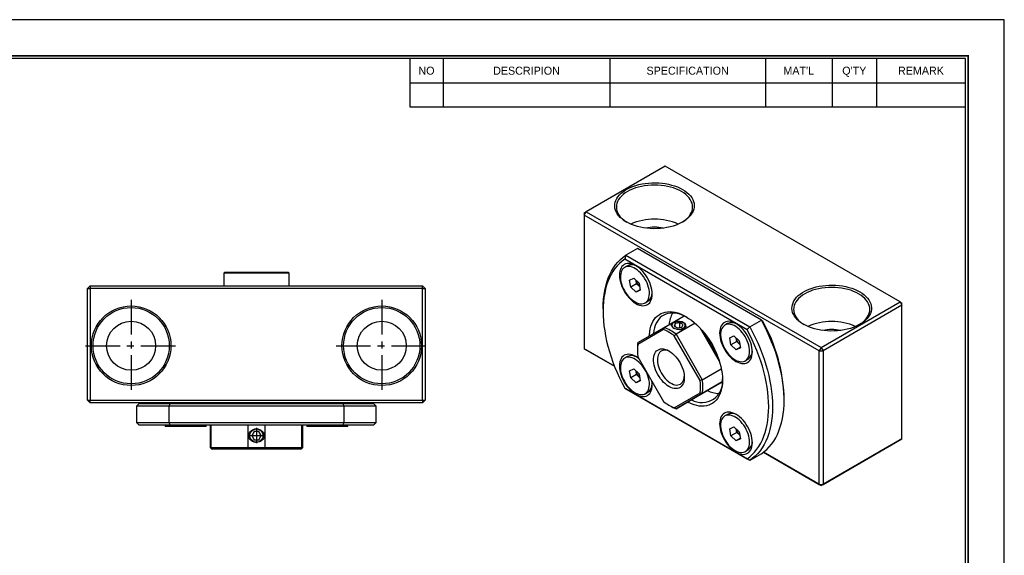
# Model space of a CAD drawing. Header units: millimetres. Extents: x 0 to 303, y 0 to 214.
# Tile 3 of 3: x 122 to 303, y 116 to 214. Entities that reach past the tile are written whole.
import ezdxf
from ezdxf.enums import TextEntityAlignment as Align

# ---------------------------------------------------------------- set-up
doc = ezdxf.new("R2010")
doc.units = ezdxf.units.MM
doc.linetypes.add('CENTER', pattern=[50.8, 31.75, -6.35, 6.35, -6.35])
for name, color, linetype in [('center', 1, 'CENTER'), ('L1', 7, 'CONTINUOUS'), ('OUTLINE', 7, 'CONTINUOUS')]:
    doc.layers.add(name, color=color, linetype=linetype)

# ---------------------------------------------------------------- blocks, each defined once
blk = doc.blocks.new('표제란')
at = {"layer": 'L1', "color": 0}
for p, q in [((297, 210), (0, 210)), ((297, 0), (297, 210))]:
    blk.add_line(p, q, dxfattribs=at)
at = {"layer": 'L1'}
for p, q in [((190, 203), (190, 194.34)), ((196, 203), (196, 194.34)), ((226, 203), (226, 194.34)), ((254, 203), (254, 194.34)), ((266, 203), (266, 194.34)), ((274, 203), (274, 194.34)), ((190, 198.67), (290, 198.67)), ((190, 194.34), (290, 194.34))]:
    blk.add_line(p, q, dxfattribs=at)
at = {"layer": 'L1', "const_width": 0.25}
blk.add_lwpolyline([(290.5, 6.5), (290.5, 203.5), (10, 203.5), (10, 6.5)], close=True, dxfattribs=at)
at = {"layer": 'L1'}
blk.add_lwpolyline([(290, 7), (290, 203), (10.5, 203), (10.5, 7)], close=True, dxfattribs=at)
for s, p in [('NO', (193, 200.83)), ('DESCRIPION', (211, 200.83)), ('SPECIFICATION', (240, 200.83)), ("MAT'L", (260, 200.83)), ("Q'TY", (270, 200.83)), ('REMARK', (282, 200.83))]:
    blk.add_text(s, height=1.444, dxfattribs=at).set_placement(p, align=Align.MIDDLE_CENTER)
for tag, p in [('필렛', (179.25, 10.9)), ('모따기', (179.25, 8.3))]:
    blk.add_attdef(tag, text='', height=1.15, dxfattribs=at).set_placement(p, align=Align.MIDDLE_LEFT)
at = {"layer": 'OUTLINE', "ltscale": 0.5}
for tag, p, height in [('TITLE', (237.17, 24.41), 2.5), ('도번', (251.18, 15.64), 2.5), ('SCALE', (253.78, 9.55), 1.2), ('DATE', (277.02, 9.51), 1.2)]:
    blk.add_attdef(tag, p, '', height=height, dxfattribs=at)

msp = doc.modelspace()

# ---------------------------------------------------------------- linework, layer by layer
at = {"layer": 'center', "ltscale": 0.2}
for p, q in [((142.6243, 162.7549), (142.6243, 145.9649)), ((188.6243, 162.7549), (188.6243, 145.9649)), ((134.2293, 154.3599), (151.0193, 154.3599)), ((180.2293, 154.3599), (197.0193, 154.3599)), ((165.6243, 139.2624), (165.6243, 136.4575)), ((164.2219, 137.8599), (167.0267, 137.8599))]:
    msp.add_line(p, q, dxfattribs=at)
at = {"layer": 'OUTLINE'}
for p, q in [((240.6319, 187.2865), (226.1362, 178.9183)), ((283.7654, 162.3861), (240.6319, 187.2865)), ((225.7826, 178.306), (226.1362, 178.9183)), ((225.7826, 178.7142), (226.1362, 178.9183)), ((225.7826, 178.7142), (225.7826, 178.306)), ((268.9161, 153.4055), (225.7826, 178.306)), ((225.7826, 178.306), (225.7826, 153.8097)), ((226.1362, 178.9183), (269.2697, 154.0179)), ((235.5453, 172.1802), (233.424, 170.9556)), ((258.3049, 159.0414), (235.5453, 172.1802)), ((255.6752, 157.2938), (233.2253, 170.2539)), ((233.424, 170.9556), (256.1836, 157.8168)), ((233.7185, 169.028), (233.2129, 168.7361)), ((159.8243, 167.8599), (159.6243, 167.6599)), ((159.6243, 167.6599), (159.6243, 165.3599)), ((171.6243, 167.6599), (159.6243, 167.6599)), ((159.8243, 167.8599), (171.4242, 167.8599)), ((171.6243, 167.6599), (171.4243, 167.8599)), ((171.6243, 165.3599), (171.6243, 167.6599)), ((234.1208, 166.3886), (234.871, 166.7547)), ((234.3451, 165.1094), (234.1208, 166.3886)), ((234.871, 166.7547), (235.8454, 165.8416)), ((235.4057, 165.7217), (235.2942, 166.3581)), ((135.1243, 165.3599), (134.6243, 164.8599)), ((134.6243, 164.8599), (135.1243, 164.8599)), ((134.6243, 144.3599), (134.6243, 164.8599)), ((135.1243, 165.3599), (135.1243, 164.8599)), ((135.1243, 165.3599), (196.1243, 165.3599)), ((196.1243, 164.8599), (135.1243, 164.8599)), ((135.1243, 164.8599), (135.1243, 144.3599)), ((196.1243, 164.8599), (196.1243, 165.3599)), ((196.6243, 164.8599), (196.1243, 165.3599)), ((196.1243, 164.8599), (196.6243, 164.8599)), ((196.1243, 144.3599), (196.1243, 164.8599)), ((196.6243, 164.8599), (196.6243, 144.3599)), ((235.4057, 165.7217), (234.3451, 165.1094)), ((235.3195, 164.1962), (234.3451, 165.1094)), ((236.059, 164.6231), (235.3195, 164.1962)), ((236.0696, 164.5623), (235.3195, 164.1962)), ((235.8929, 165.2651), (235.4057, 165.7217)), ((235.8454, 165.8416), (236.0696, 164.5623)), ((235.8929, 165.2651), (235.9563, 165.2086)), ((235.957, 165.2051), (235.8929, 165.2651)), ((229.2475, 161.1186), (229.2475, 160.7104)), ((236.9776, 162.2148), (237.4832, 162.5067)), ((269.2697, 154.0179), (283.7654, 162.3861)), ((284.1189, 161.7737), (269.6232, 153.4055)), ((283.7654, 162.3861), (284.1189, 161.7737)), ((283.7654, 162.3861), (284.1189, 162.1819)), ((284.1189, 161.7737), (284.1189, 162.1819)), ((284.1189, 137.2775), (284.1189, 161.7737)), ((240.462, 157.7148), (244.1323, 159.8336)), ((240.3528, 157.3053), (235.6252, 154.5752)), ((235.6402, 154.9303), (240.462, 157.7148)), ((242.4944, 158.4525), (242.2702, 157.9696)), ((242.2702, 157.9696), (242.8826, 157.6161)), ((243.3309, 158.5819), (242.4944, 158.4525)), ((242.4944, 157.8402), (242.4944, 158.4525)), ((246.1321, 158.4732), (242.6402, 156.4573)), ((242.8826, 157.6161), (243.7191, 157.7455)), ((243.9433, 158.2284), (243.3309, 158.5819)), ((243.3309, 157.6854), (243.3309, 158.5819)), ((243.7191, 157.7455), (243.9433, 158.2284)), ((250.6111, 151.4692), (247.1277, 157.5026)), ((247.3565, 157.2498), (250.5065, 151.7938)), ((252.1032, 158.4147), (251.5977, 158.1228)), ((256.1836, 157.8168), (258.3049, 159.0414)), ((247.0528, 147.9782), (242.3252, 156.1666)), ((242.6402, 156.4573), (247.462, 148.1057)), ((252.5056, 155.7753), (253.2558, 156.1414)), ((252.7298, 154.4961), (252.5056, 155.7753)), ((253.2558, 156.1414), (254.2302, 155.2282)), ((253.7905, 155.1084), (253.6789, 155.7448)), ((225.7826, 153.8097), (231.3463, 150.5979)), ((226.1362, 153.6056), (225.7826, 153.8097)), ((235.5407, 153.7301), (235.5407, 153.4852)), ((253.7905, 155.1084), (252.7298, 154.4961)), ((253.7042, 153.5829), (252.7298, 154.4961)), ((254.4437, 154.0098), (253.7042, 153.5829)), ((254.4544, 153.949), (253.7042, 153.5829)), ((254.2777, 154.6518), (253.7905, 155.1084)), ((254.2302, 155.2282), (254.4544, 153.949)), ((254.2777, 154.6518), (254.3411, 154.5953)), ((254.3417, 154.5918), (254.2777, 154.6518)), ((269.2697, 154.0179), (268.9161, 153.4055)), ((269.2697, 154.0179), (269.6232, 153.4055)), ((231.3464, 150.5978), (226.1362, 153.6056)), ((233.7185, 152.3706), (233.2129, 152.0787)), ((235.6252, 152.2975), (240.3528, 144.1091)), ((255.3623, 151.6015), (255.8679, 151.8934)), ((268.9161, 153.4055), (269.6232, 153.4055)), ((268.9161, 128.9093), (268.9161, 153.4055)), ((269.6232, 153.4055), (269.6232, 128.9093)), ((234.1208, 149.7312), (234.871, 150.0973)), ((234.871, 150.0973), (235.8454, 149.1841)), ((247.462, 148.1057), (250.9539, 150.1215)), ((234.3451, 148.4519), (234.1208, 149.7312)), ((235.4057, 149.0642), (234.3451, 148.4519)), ((235.3195, 147.5388), (234.3451, 148.4519)), ((235.4057, 149.0642), (235.2942, 149.7007)), ((235.8929, 148.6077), (235.4057, 149.0642)), ((235.8454, 149.1841), (236.0696, 147.9049)), ((235.8929, 148.6077), (235.9563, 148.5512)), ((235.957, 148.5477), (235.8929, 148.6077)), ((233.2253, 146.5742), (255.6752, 133.6141)), ((256.1836, 133.3205), (233.424, 146.4594)), ((236.059, 147.9657), (235.3195, 147.5388)), ((236.0696, 147.9049), (235.3195, 147.5388)), ((246.4586, 145.0102), (251.1322, 147.7091)), ((251.1322, 147.7092), (247.462, 145.5904)), ((236.9776, 145.5574), (237.4832, 145.8492)), ((242.3252, 142.9705), (247.0528, 145.7005)), ((247.462, 145.5904), (242.6402, 142.8059)), ((242.6402, 142.8059), (246.4586, 145.0102)), ((262.4815, 144.3822), (262.4815, 144.7904)), ((134.6243, 144.3599), (135.1243, 144.3599)), ((134.6243, 144.3599), (135.1243, 143.8599)), ((135.1243, 144.3599), (196.1243, 144.3599)), ((135.1243, 143.8599), (135.1243, 144.3599)), ((196.1243, 143.8599), (135.1243, 143.8599)), ((144.1243, 143.7599), (143.6243, 143.2599)), ((143.6243, 143.2599), (143.6243, 140.2599)), ((149.5308, 143.2599), (143.6243, 143.2599)), ((144.1243, 143.7599), (149.7498, 143.7599)), ((181.7178, 143.2599), (149.5308, 143.2599)), ((149.5308, 143.2599), (149.5308, 140.2599)), ((149.7498, 143.7599), (181.4988, 143.7599)), ((150.6243, 143.8599), (150.6243, 143.7599)), ((154.6243, 143.7599), (154.6243, 143.8599)), ((176.6243, 143.8599), (176.6243, 143.7599)), ((180.6243, 143.7599), (180.6243, 143.8599)), ((181.4988, 143.7599), (187.1243, 143.7599)), ((187.6243, 143.2599), (181.7178, 143.2599)), ((181.7178, 140.2599), (181.7178, 143.2599)), ((187.6243, 143.2599), (187.1243, 143.7599)), ((187.6243, 140.2599), (187.6243, 143.2599)), ((196.1243, 144.3599), (196.6243, 144.3599)), ((196.1243, 144.3599), (196.1243, 143.8599)), ((196.1243, 143.8599), (196.6243, 144.3599)), ((241.338, 143.4428), (241.5501, 143.3203)), ((252.1032, 141.7573), (251.5977, 141.4654)), ((143.6243, 140.2599), (144.1243, 139.7599)), ((143.6243, 140.2599), (149.5308, 140.2599)), ((149.7498, 139.7599), (144.1243, 139.7599)), ((148.8593, 139.7599), (148.8593, 139.5299)), ((156.2973, 139.5299), (148.8593, 139.5299)), ((149.5308, 140.2599), (181.7178, 140.2599)), ((181.4988, 139.7599), (149.7498, 139.7599)), ((156.3893, 139.5299), (156.2973, 139.5299)), ((156.3893, 139.5299), (156.3893, 139.7599)), ((157.1243, 139.7599), (157.1243, 135.6599)), ((157.265, 139.7599), (157.265, 135.6599)), ((164.0841, 135.6599), (164.0841, 139.7599)), ((167.1645, 139.7599), (167.1645, 135.6599)), ((173.9836, 135.6599), (173.9836, 139.7599)), ((174.1243, 135.6599), (174.1243, 139.7599)), ((174.8593, 139.7599), (174.8593, 139.5299)), ((182.2973, 139.5299), (174.8593, 139.5299)), ((187.1243, 139.7599), (181.4988, 139.7599)), ((181.7178, 140.2599), (187.6243, 140.2599)), ((182.3893, 139.5299), (182.2973, 139.5299)), ((182.3893, 139.5299), (182.3893, 139.7599)), ((187.1243, 139.7599), (187.6243, 140.2599)), ((252.5056, 139.1179), (253.2558, 139.484)), ((253.2558, 139.484), (254.2302, 138.5708)), ((165.1913, 138.6099), (164.7583, 137.8599)), ((164.7583, 137.8599), (165.1913, 137.1099)), ((166.0573, 138.6099), (165.1913, 138.6099)), ((166.4903, 137.8599), (166.0573, 138.6099)), ((166.0573, 137.1099), (166.4903, 137.8599)), ((252.7298, 137.8386), (252.5056, 139.1179)), ((253.7905, 138.4509), (252.7298, 137.8386)), ((253.7042, 136.9255), (252.7298, 137.8386)), ((253.7905, 138.4509), (253.6789, 139.0874)), ((254.2777, 137.9944), (253.7905, 138.4509)), ((254.2302, 138.5708), (254.4544, 137.2916)), ((254.2777, 137.9944), (254.3411, 137.9379)), ((254.3417, 137.9344), (254.2777, 137.9944)), ((157.1243, 135.6599), (157.4243, 135.3599)), ((157.1243, 135.6599), (157.265, 135.6599)), ((157.265, 135.6599), (164.0841, 135.6599)), ((164.0841, 135.6599), (167.1645, 135.6599)), ((165.1913, 137.1099), (166.0573, 137.1099)), ((167.1645, 135.6599), (173.9836, 135.6599)), ((173.8243, 135.3599), (174.1243, 135.6599)), ((173.9836, 135.6599), (174.1243, 135.6599)), ((254.4437, 137.3524), (253.7042, 136.9255)), ((254.4544, 137.2916), (253.7042, 136.9255)), ((283.7654, 137.0733), (269.2697, 128.7051)), ((269.6232, 128.9093), (284.1189, 137.2775)), ((284.1189, 137.2775), (283.7654, 137.0733)), ((157.5438, 135.3599), (157.4243, 135.3599)), ((164.2296, 135.3599), (157.5438, 135.3599)), ((167.019, 135.3599), (164.2296, 135.3599)), ((173.7048, 135.3599), (167.019, 135.3599)), ((173.8243, 135.3599), (173.7048, 135.3599)), ((255.3623, 134.9441), (255.8679, 135.2359)), ((258.3049, 134.5452), (256.1836, 133.3205)), ((258.686, 134.815), (268.9161, 128.9093)), ((269.2697, 128.7051), (258.686, 134.815)), ((268.9161, 128.9093), (269.6232, 128.9093)), ((268.9161, 128.9093), (269.2697, 128.7051)), ((269.6232, 128.9093), (269.2697, 128.7051))]:
    msp.add_line(p, q, dxfattribs=at)
at = {"layer": 'OUTLINE', "flags": 128}
for points in [[(243.8492, 183.0208), (244.2684, 182.7573), (244.6473, 182.4743), (244.9833, 182.1738), (245.274, 181.8578), (245.5172, 181.5288), (245.7111, 181.1891), (245.8545, 180.8411), (245.9462, 180.4873), (245.9857, 180.1303), (245.9725, 179.7727), (245.9069, 179.417), (245.7892, 179.0658), (245.6204, 178.7216), (245.4016, 178.387), (245.1345, 178.0642), (244.8209, 177.7557), (244.463, 177.4636), (244.0636, 177.1902), (243.6255, 176.9372), (243.1517, 176.7066), (242.6458, 176.5001), (242.1114, 176.319), (241.5523, 176.1648), (240.9726, 176.0385), (240.3764, 175.941), (239.768, 175.8731), (239.1519, 175.8352), (238.5324, 175.8276), (237.914, 175.8504), (237.3012, 175.9034), (236.6984, 175.9861), (236.1099, 176.0981), (235.5399, 176.2385), (234.9927, 176.4063), (234.4721, 176.6003), (233.9818, 176.819), (233.5254, 177.061), (233.1063, 177.3244), (232.7273, 177.6075), (232.3913, 177.908), (232.1007, 178.2239), (231.8575, 178.5529), (231.6635, 178.8927), (231.5201, 179.2407), (231.4284, 179.5945), (231.389, 179.9514), (231.4021, 180.3091), (231.4678, 180.6648), (231.5854, 181.016), (231.7543, 181.3602), (231.973, 181.6948), (232.2402, 182.0176), (232.5538, 182.3261), (232.9116, 182.6181), (233.311, 182.8916), (233.7492, 183.1446), (234.2229, 183.3751), (234.7288, 183.5817), (235.2632, 183.7627), (235.8223, 183.917), (236.402, 184.0433), (236.9982, 184.1407), (237.6066, 184.2087), (238.2228, 184.2465), (238.8423, 184.2541), (239.4607, 184.2314), (240.0735, 184.1784), (240.6763, 184.0957), (241.2648, 183.9837), (241.8347, 183.8433), (242.382, 183.6755), (242.9026, 183.4815), (243.3929, 183.2628), (243.8492, 183.0208)], [(243.6371, 182.6534), (243.1868, 182.8915), (242.7024, 183.1061), (242.1873, 183.2955), (241.6457, 183.4583), (241.0815, 183.5932), (240.4991, 183.6992), (239.9029, 183.7755), (239.2974, 183.8216), (238.6873, 183.8369), (238.0772, 183.8216), (237.4718, 183.7755), (236.8756, 183.6992), (236.2932, 183.5932), (235.729, 183.4583), (235.1873, 183.2955), (234.6723, 183.1061), (234.1878, 182.8915), (233.7376, 182.6534), (233.325, 182.3934), (232.9533, 182.1138), (232.6251, 181.8164), (232.3432, 181.5037), (232.1095, 181.178), (231.9258, 180.8418), (231.7937, 180.4976), (231.714, 180.1481), (231.6873, 179.7959), (231.714, 179.4437), (231.7937, 179.0942), (231.9258, 178.75), (232.1095, 178.4138), (232.3432, 178.0881), (232.6251, 177.7754), (232.9533, 177.4781), (233.325, 177.1984), (233.6329, 177.0002)], [(243.7417, 177.0002), (244.0496, 177.1984), (244.4214, 177.4781), (244.7495, 177.7754), (245.0315, 178.0881), (245.2652, 178.4138), (245.4488, 178.75), (245.581, 179.0942), (245.6607, 179.4437), (245.6873, 179.7959), (245.6607, 180.1481), (245.581, 180.4976), (245.4488, 180.8418), (245.2652, 181.178), (245.0315, 181.5037), (244.7495, 181.8164), (244.4214, 182.1138), (244.0496, 182.3934), (243.6371, 182.6534)], [(229.2475, 161.1186), (229.2669, 162.0055), (229.3252, 162.8677), (229.4222, 163.703), (229.5577, 164.5095), (229.7314, 165.285), (229.9427, 166.0276), (230.1912, 166.7355), (230.4762, 167.4068), (230.7971, 168.04), (231.153, 168.6334), (231.5431, 169.1856), (231.9663, 169.6951), (232.4216, 170.1607), (232.9079, 170.5812), (233.424, 170.9556)], [(233.2253, 170.2539), (232.7332, 169.8842), (232.2697, 169.4707), (231.8358, 169.0147), (231.4326, 168.517), (231.0611, 167.9789), (230.7222, 167.4018), (230.4167, 166.787), (230.1454, 166.1361), (229.9089, 165.4506), (229.7078, 164.7322), (229.5426, 163.9826), (229.4137, 163.2038), (229.3214, 162.3974), (229.266, 161.5656), (229.2475, 160.7104), (229.266, 159.8338), (229.3214, 158.9379), (229.4137, 158.025), (229.5426, 157.0973), (229.7078, 156.157), (229.9089, 155.2064), (230.1454, 154.2479), (230.4167, 153.2837), (230.7222, 152.3162), (231.0611, 151.3478), (231.4326, 150.3809), (231.8358, 149.4177), (232.2697, 148.4606), (232.7332, 147.512), (233.2253, 146.5742)], [(238.2631, 163.8345), (238.2442, 164.2339), (238.1877, 164.6502), (238.0944, 165.078), (237.9655, 165.512), (237.8024, 165.9467), (237.6074, 166.3767), (237.3829, 166.7965), (237.1316, 167.2009), (236.8567, 167.5847), (236.5618, 167.9433), (236.2504, 168.2719), (235.9266, 168.5666), (235.5943, 168.8236), (235.2579, 169.0396), (234.9214, 169.2121), (234.5891, 169.3387), (234.2653, 169.4179), (233.9539, 169.4487), (233.659, 169.4307), (233.3841, 169.3642), (233.1329, 169.25), (232.9083, 169.0894), (232.7133, 168.8846), (232.5503, 168.6381), (232.4213, 168.353), (232.328, 168.0329), (232.2716, 167.6819), (232.2527, 167.3042), (232.2716, 166.9048), (232.328, 166.4885), (232.4213, 166.0607), (232.5503, 165.6267), (232.7133, 165.192), (232.9083, 164.762), (233.1329, 164.3422), (233.3841, 163.9378), (233.659, 163.554), (233.9539, 163.1955), (234.2653, 162.8668), (234.5891, 162.5721), (234.9214, 162.3151), (235.2579, 162.0991), (235.5943, 161.9266), (235.9266, 161.8), (236.2504, 161.7208), (236.5618, 161.69), (236.8567, 161.708), (237.1316, 161.7745), (237.3829, 161.8887), (237.6074, 162.0493), (237.8024, 162.2541), (237.9655, 162.5006), (238.0944, 162.7857), (238.1877, 163.1058), (238.2442, 163.4568), (238.2631, 163.8345)], [(237.6924, 164.6516), (237.605, 165.052), (237.4824, 165.4584), (237.3262, 165.865), (237.1387, 166.2662), (236.9226, 166.6563), (236.6808, 167.0297), (236.4167, 167.3814), (236.1341, 167.7063), (235.8369, 167.9999), (235.5293, 168.258), (235.2156, 168.4771), (234.9002, 168.6541), (234.5875, 168.7864), (234.282, 168.8723), (233.9879, 168.9104), (233.7093, 168.9004), (233.4502, 168.8423), (233.2142, 168.7369), (233.0045, 168.5857), (232.8243, 168.3909), (232.6759, 168.1551), (232.5615, 167.8817), (232.4826, 167.5746), (232.4404, 167.238), (232.4355, 166.8766), (232.4679, 166.4956), (232.5372, 166.1002), (232.6425, 165.6961), (232.7821, 165.2889), (232.9542, 164.8843), (233.1564, 164.488), (233.3858, 164.1055), (233.6392, 163.7423), (233.913, 163.4034), (234.2034, 163.0936), (234.5063, 162.8173), (234.8175, 162.5783), (235.1327, 162.3799), (235.4472, 162.225), (235.7569, 162.1157), (236.0572, 162.0536), (236.3441, 162.0395), (236.6134, 162.0736), (236.8614, 162.1555), (237.0846, 162.284), (237.2799, 162.4573), (237.4445, 162.673), (237.5761, 162.928), (237.6729, 163.2188), (237.7336, 163.5413), (237.7572, 163.8909), (237.7434, 164.2627), (237.6924, 164.6516)], [(276.3761, 164.2434), (276.7953, 163.9799), (277.1742, 163.6969), (277.5102, 163.3964), (277.8009, 163.0805), (278.0441, 162.7514), (278.2381, 162.4117), (278.3814, 162.0637), (278.4732, 161.7099), (278.5126, 161.3529), (278.4994, 160.9953), (278.4338, 160.6396), (278.3161, 160.2884), (278.1473, 159.9442), (277.9285, 159.6096), (277.6614, 159.2868), (277.3478, 158.9783), (276.99, 158.6862), (276.5905, 158.4128), (276.1524, 158.1598), (275.6787, 157.9292), (275.1728, 157.7227), (274.6383, 157.5417), (274.0792, 157.3874), (273.4995, 157.2611), (272.9033, 157.1637), (272.2949, 157.0957), (271.6788, 157.0578), (271.0593, 157.0503), (270.4409, 157.073), (269.8281, 157.126), (269.2253, 157.2087), (268.6368, 157.3207), (268.0668, 157.4611), (267.5196, 157.6289), (266.999, 157.8229), (266.5087, 158.0416), (266.0524, 158.2836), (265.6332, 158.5471), (265.2542, 158.8301), (264.9182, 159.1306), (264.6276, 159.4465), (264.3844, 159.7756), (264.1904, 160.1153), (264.0471, 160.4633), (263.9553, 160.8171), (263.9159, 161.1741), (263.929, 161.5317), (263.9947, 161.8874), (264.1123, 162.2386), (264.2812, 162.5828), (264.4999, 162.9174), (264.7671, 163.2402), (265.0807, 163.5487), (265.4385, 163.8408), (265.8379, 164.1142), (266.2761, 164.3672), (266.7498, 164.5978), (267.2557, 164.8043), (267.7901, 164.9854), (268.3492, 165.1396), (268.929, 165.2659), (269.5252, 165.3633), (270.1335, 165.4313), (270.7497, 165.4692), (271.3692, 165.4768), (271.9876, 165.454), (272.6004, 165.401), (273.2032, 165.3183), (273.7917, 165.2063), (274.3616, 165.0659), (274.9089, 164.8981), (275.4295, 164.7041), (275.9198, 164.4854), (276.3761, 164.2434)], [(276.164, 163.876), (275.7138, 164.1141), (275.2293, 164.3287), (274.7142, 164.5182), (274.1726, 164.6809), (273.6084, 164.8158), (273.026, 164.9219), (272.4298, 164.9982), (271.8243, 165.0442), (271.2142, 165.0596), (270.6041, 165.0442), (269.9987, 164.9982), (269.4025, 164.9219), (268.8201, 164.8158), (268.2559, 164.6809), (267.7142, 164.5182), (267.1992, 164.3287), (266.7147, 164.1141), (266.2645, 163.876), (265.8519, 163.6161), (265.4802, 163.3364), (265.1521, 163.039), (264.8701, 162.7263), (264.6364, 162.4006), (264.4528, 162.0644), (264.3206, 161.7203), (264.2409, 161.3707), (264.2142, 161.0185), (264.2409, 160.6663), (264.3206, 160.3168), (264.4528, 159.9726), (264.6364, 159.6364), (264.8701, 159.3107), (265.1521, 158.998), (265.4802, 158.7007), (265.8519, 158.421), (266.1598, 158.2228)], [(276.2686, 158.2228), (276.5766, 158.421), (276.9483, 158.7007), (277.2764, 158.998), (277.5584, 159.3107), (277.7921, 159.6364), (277.9757, 159.9726), (278.1079, 160.3168), (278.1876, 160.6663), (278.2142, 161.0185), (278.1876, 161.3707), (278.1079, 161.7203), (277.9757, 162.0644), (277.7921, 162.4006), (277.5584, 162.7263), (277.2764, 163.039), (276.9483, 163.3364), (276.5766, 163.6161), (276.164, 163.876)], [(237.739, 156.1423), (237.7515, 156.3808), (237.8078, 156.9247), (237.9012, 157.4408), (238.0312, 157.9261), (238.1971, 158.3779), (238.398, 158.7936), (238.6327, 159.1709), (238.9, 159.5078), (239.1983, 159.8024), (239.526, 160.0529), (239.8812, 160.258), (240.2619, 160.4166), (240.6661, 160.5278), (241.0915, 160.5908), (241.5356, 160.6055), (241.9961, 160.5717), (242.4702, 160.4895), (242.9555, 160.3596), (243.4491, 160.1825), (243.9482, 159.9592), (244.4502, 159.6911)], [(244.6305, 159.5843), (244.3166, 159.7466), (243.8323, 159.9616), (243.3537, 160.1307), (242.8837, 160.2529), (242.4248, 160.3275), (241.98, 160.354), (241.5517, 160.3323), (241.1425, 160.2626), (240.7548, 160.1451), (240.3908, 159.9807), (240.0528, 159.7702), (239.7426, 159.5149), (239.4621, 159.2164), (239.213, 158.8763), (238.9967, 158.4967), (238.8144, 158.0797), (238.6673, 157.6279), (238.5562, 157.1439), (238.4818, 156.6305), (238.4754, 156.5676)], [(244.4502, 159.6911), (244.9522, 159.3796), (245.4514, 159.0265), (245.945, 158.6337), (246.4303, 158.2034), (246.9044, 157.7381), (247.3649, 157.2403), (247.809, 156.7129), (248.2344, 156.1587), (248.6385, 155.5809), (249.0193, 154.9827), (249.3745, 154.3674), (249.7022, 153.7386), (250.0005, 153.0996), (250.2678, 152.4542), (250.5025, 151.8058), (250.7034, 151.1581), (250.8693, 150.5148), (250.9993, 149.8794), (251.0927, 149.2555), (251.149, 148.6466), (251.1678, 148.056), (251.149, 147.4872), (251.0927, 146.9432), (250.9993, 146.4271), (250.8693, 145.9419), (250.7034, 145.4901), (250.5025, 145.0744), (250.2678, 144.697), (250.0005, 144.3601), (249.7022, 144.0656), (249.3745, 143.8151), (249.0193, 143.6099), (248.6385, 143.4514), (248.2344, 143.3402), (247.809, 143.2771), (247.3649, 143.2625), (246.9044, 143.2963), (246.4303, 143.3784), (245.945, 143.5084), (245.4514, 143.6855), (244.9522, 143.9087), (244.7388, 144.0174)], [(242.2444, 157.6012), (242.4426, 157.5086), (242.6697, 157.4417), (242.916, 157.4037), (243.1706, 157.396), (243.4224, 157.419), (243.6604, 157.4717), (243.8742, 157.5519), (244.0545, 157.6559), (244.1933, 157.7794), (244.2847, 157.9168), (244.3246, 158.0621), (244.3112, 158.2091), (244.2452, 158.3513), (244.1295, 158.4824), (243.9691, 158.5968), (243.7709, 158.6894), (243.5438, 158.7562), (243.2975, 158.7943), (243.0429, 158.802), (242.7911, 158.779), (242.5531, 158.7263), (242.3393, 158.6461), (242.159, 158.542), (242.0202, 158.4186), (241.9288, 158.2812), (241.8889, 158.1358), (241.9023, 157.9889), (241.9682, 157.8467), (242.084, 157.7156), (242.2444, 157.6012)], [(256.6478, 153.2212), (256.6289, 153.6206), (256.5725, 154.0369), (256.4792, 154.4647), (256.3502, 154.8987), (256.1872, 155.3334), (255.9922, 155.7634), (255.7676, 156.1832), (255.5163, 156.5876), (255.2415, 156.9714), (254.9465, 157.3299), (254.6352, 157.6586), (254.3114, 157.9533), (253.9791, 158.2103), (253.6426, 158.4263), (253.3062, 158.5988), (252.9739, 158.7254), (252.6501, 158.8046), (252.3387, 158.8354), (252.0438, 158.8174), (251.7689, 158.7509), (251.5176, 158.6367), (251.2931, 158.4761), (251.0981, 158.2713), (250.935, 158.0248), (250.8061, 157.7397), (250.7128, 157.4196), (250.6563, 157.0686), (250.6374, 156.6909), (250.6563, 156.2915), (250.7128, 155.8752), (250.8061, 155.4474), (250.935, 155.0134), (251.0981, 154.5787), (251.2931, 154.1487), (251.5176, 153.7289), (251.7689, 153.3245), (252.0438, 152.9407), (252.3387, 152.5821), (252.6501, 152.2535), (252.9739, 151.9588), (253.3062, 151.7018), (253.6426, 151.4857), (253.9791, 151.3133), (254.3114, 151.1867), (254.6352, 151.1075), (254.9465, 151.0767), (255.2415, 151.0947), (255.5163, 151.1612), (255.7676, 151.2754), (255.9922, 151.436), (256.1872, 151.6408), (256.3502, 151.8873), (256.4792, 152.1724), (256.5725, 152.4925), (256.6289, 152.8435), (256.6478, 153.2212)], [(256.0772, 154.0383), (255.9898, 154.4387), (255.8671, 154.8451), (255.711, 155.2517), (255.5235, 155.6529), (255.3074, 156.043), (255.0655, 156.4164), (254.8015, 156.7681), (254.5189, 157.093), (254.2217, 157.3866), (253.914, 157.6447), (253.6003, 157.8638), (253.2849, 158.0408), (252.9723, 158.1731), (252.6667, 158.259), (252.3726, 158.2971), (252.0941, 158.2871), (251.835, 158.229), (251.5989, 158.1236), (251.3893, 157.9724), (251.209, 157.7776), (251.0607, 157.5418), (250.9462, 157.2684), (250.8674, 156.9613), (250.8252, 156.6246), (250.8203, 156.2633), (250.8527, 155.8823), (250.922, 155.4869), (251.0272, 155.0828), (251.1669, 154.6756), (251.339, 154.271), (251.5412, 153.8747), (251.7705, 153.4922), (252.0239, 153.129), (252.2978, 152.7901), (252.5882, 152.4803), (252.8911, 152.204), (253.2023, 151.9649), (253.5174, 151.7666), (253.832, 151.6117), (254.1416, 151.5024), (254.442, 151.4403), (254.7288, 151.4262), (254.9982, 151.4603), (255.2462, 151.5422), (255.4694, 151.6707), (255.6647, 151.844), (255.8293, 152.0597), (255.9609, 152.3147), (256.0577, 152.6055), (256.1183, 152.928), (256.1419, 153.2776), (256.1282, 153.6494), (256.0772, 154.0383)], [(255.6752, 133.6141), (256.1673, 133.9838), (256.6308, 134.3972), (257.0647, 134.8533), (257.4679, 135.351), (257.8394, 135.889), (258.1783, 136.4662), (258.4838, 137.0809), (258.7551, 137.7318), (258.9916, 138.4173), (259.1927, 139.1358), (259.3579, 139.8853), (259.4868, 140.6642), (259.5791, 141.4705), (259.6345, 142.3023), (259.653, 143.1576), (259.6345, 144.0342), (259.5791, 144.9301), (259.4868, 145.843), (259.3579, 146.7707), (259.1927, 147.711), (258.9916, 148.6616), (258.7551, 149.6201), (258.4838, 150.5843), (258.1783, 151.5517), (257.8394, 152.5201), (257.4679, 153.4871), (257.0647, 154.4503), (256.6308, 155.4073), (256.1673, 156.3559), (255.6752, 157.2938)], [(256.1836, 157.8168), (256.6997, 156.8466), (257.186, 155.8646), (257.6413, 154.8732), (258.0645, 153.8751), (258.4546, 152.8726), (258.8105, 151.8683), (259.1314, 150.8646), (259.4164, 149.8641), (259.6649, 148.8693), (259.8762, 147.8827), (260.0499, 146.9067), (260.1854, 145.9439), (260.2824, 144.9965), (260.3407, 144.0669), (260.3601, 143.1576), (260.3407, 142.2707), (260.2824, 141.4085), (260.1854, 140.5731), (260.0499, 139.7667), (259.8762, 138.9912), (259.6649, 138.2486), (259.4164, 137.5407), (259.1314, 136.8693), (258.8105, 136.2361), (258.4546, 135.6427), (258.0645, 135.0906), (257.6413, 134.5811), (257.186, 134.1155), (256.6997, 133.6949), (256.1836, 133.3205)], [(258.3049, 134.5452), (258.821, 134.9196), (259.3073, 135.3401), (259.7626, 135.8057), (260.1858, 136.3152), (260.5759, 136.8674), (260.9318, 137.4608), (261.2527, 138.0939), (261.5377, 138.7653), (261.7862, 139.4732), (261.9975, 140.2158), (262.1712, 140.9913), (262.3067, 141.7978), (262.4037, 142.6331), (262.462, 143.4953), (262.4815, 144.3822), (262.462, 145.2916), (262.4037, 146.2211), (262.3067, 147.1685), (262.1712, 148.1314), (261.9975, 149.1073), (261.7862, 150.0939), (261.5377, 151.0887), (261.2527, 152.0892), (260.9318, 153.0929), (260.5759, 154.0972), (260.1858, 155.0997), (259.7626, 156.0979), (259.3073, 157.0892), (258.821, 158.0712), (258.3049, 159.0414)], [(241.339, 153.404), (241.6673, 153.1924), (241.9913, 152.9395), (242.3064, 152.6486), (242.6084, 152.3238), (242.8932, 151.9695), (243.1571, 151.5904), (243.3963, 151.1916), (243.6077, 150.7786), (243.7885, 150.3569), (243.9361, 149.9323), (244.0486, 149.5104), (244.1244, 149.097), (244.1626, 148.6977), (244.1626, 148.3179), (244.1244, 147.9627), (244.0486, 147.6369), (243.9361, 147.3449), (243.7885, 147.0907), (243.6077, 146.8777), (243.3963, 146.7088), (243.1571, 146.5863), (242.8932, 146.5118), (242.6084, 146.4863), (242.3064, 146.5102), (241.9913, 146.5832), (241.6673, 146.7042), (241.339, 146.8717), (241.0106, 147.0834), (240.6867, 147.3363), (240.3716, 147.6272), (240.0696, 147.9519), (239.7847, 148.3063), (239.5209, 148.6854), (239.2817, 149.0842), (239.0702, 149.4972), (238.8895, 149.9189), (238.7419, 150.3435), (238.6294, 150.7654), (238.5535, 151.1787), (238.5153, 151.578), (238.5153, 151.9578), (238.5535, 152.3131), (238.6294, 152.6389), (238.7419, 152.9308), (238.8895, 153.185), (239.0702, 153.398), (239.2817, 153.5669), (239.5209, 153.6895), (239.7847, 153.764), (240.0696, 153.7894), (240.3716, 153.7655), (240.6867, 153.6926), (241.0106, 153.5715), (241.339, 153.404)], [(235.7815, 152.0269), (235.5943, 152.1662), (235.2579, 152.3822), (234.9214, 152.5546), (234.5891, 152.6813), (234.2653, 152.7605), (233.9539, 152.7913), (233.659, 152.7733), (233.3841, 152.7068), (233.1329, 152.5925), (232.9083, 152.432), (232.7133, 152.2272), (232.5503, 151.9807), (232.4213, 151.6956), (232.328, 151.3755), (232.2716, 151.0244), (232.2527, 150.6468), (232.2716, 150.2473), (232.328, 149.8311), (232.4213, 149.4033), (232.5503, 148.9693), (232.7133, 148.5346), (232.9083, 148.1046), (233.1329, 147.6848), (233.3841, 147.2804), (233.659, 146.8965), (233.9539, 146.538), (234.2653, 146.2094), (234.5891, 145.9147), (234.9214, 145.6577), (235.2579, 145.4416), (235.5943, 145.2692), (235.9266, 145.1426), (236.2504, 145.0634), (236.5618, 145.0326), (236.8567, 145.0505), (237.1316, 145.1171), (237.3829, 145.2313), (237.6074, 145.3918), (237.8024, 145.5967), (237.9655, 145.8432), (238.0944, 146.1282), (238.1877, 146.4483), (238.2442, 146.7994), (238.2631, 147.1771), (238.2631, 147.1771)], [(237.6924, 147.9942), (237.605, 148.3946), (237.4824, 148.801), (237.3262, 149.2076), (237.1387, 149.6088), (236.9226, 149.9988), (236.6808, 150.3723), (236.4167, 150.724), (236.1341, 151.0489), (235.8369, 151.3425), (235.5293, 151.6006), (235.2156, 151.8197), (234.9002, 151.9967), (234.5875, 152.129), (234.282, 152.2148), (233.9879, 152.253), (233.7093, 152.243), (233.4502, 152.1848), (233.2142, 152.0794), (233.0045, 151.9283), (232.8243, 151.7334), (232.6759, 151.4977), (232.5615, 151.2243), (232.4826, 150.9171), (232.4404, 150.5805), (232.4355, 150.2192), (232.4679, 149.8381), (232.5372, 149.4428), (232.6425, 149.0386), (232.7821, 148.6314), (232.9542, 148.2268), (233.1564, 147.8305), (233.3858, 147.4481), (233.6392, 147.0849), (233.913, 146.746), (234.2034, 146.4362), (234.5063, 146.1599), (234.8175, 145.9208), (235.1327, 145.7225), (235.4472, 145.5675), (235.7569, 145.4583), (236.0572, 145.3961), (236.3441, 145.382), (236.6134, 145.4162), (236.8614, 145.4981), (237.0846, 145.6266), (237.2799, 145.7999), (237.4445, 146.0156), (237.5761, 146.2706), (237.6729, 146.5614), (237.7336, 146.8838), (237.7572, 147.2334), (237.7434, 147.6053), (237.6924, 147.9942)], [(241.5221, 153.2915), (241.3884, 153.3538), (241.0889, 153.462), (240.7985, 153.523), (240.5217, 153.5357), (240.2626, 153.5001), (240.0252, 153.4165), (239.8131, 153.2864), (239.6295, 153.1116), (239.4771, 152.8948), (239.3583, 152.6393), (239.275, 152.349), (239.2282, 152.0283), (239.2188, 151.682), (239.2469, 151.3154), (239.3121, 150.9341), (239.4134, 150.5437), (239.5492, 150.1503), (239.7175, 149.7599), (239.9158, 149.3782), (240.141, 149.0112), (240.3897, 148.6643), (240.6581, 148.3428), (240.9423, 148.0517), (241.2378, 147.7953), (241.5402, 147.5775), (241.8449, 147.4016), (242.1473, 147.2702), (242.4428, 147.1855), (242.7269, 147.1485), (242.9954, 147.16), (243.2441, 147.2198), (243.4693, 147.3268), (243.6675, 147.4796), (243.8358, 147.6757), (243.9717, 147.9123), (244.0729, 148.1857), (244.1381, 148.4918), (244.1615, 148.7194)], [(238.2631, 147.1771), (238.2442, 147.5765), (238.2171, 147.8082)], [(256.6478, 136.5637), (256.6289, 136.9632), (256.5725, 137.3795), (256.4792, 137.8073), (256.3502, 138.2413), (256.1872, 138.676), (255.9922, 139.1059), (255.7676, 139.5257), (255.5163, 139.9301), (255.2415, 140.314), (254.9465, 140.6725), (254.6352, 141.0012), (254.3114, 141.2959), (253.9791, 141.5528), (253.6426, 141.7689), (253.3062, 141.9413), (252.9739, 142.0679), (252.6501, 142.1472), (252.3387, 142.178), (252.0438, 142.16), (251.7689, 142.0935), (251.5176, 141.9792), (251.2931, 141.8187), (251.0981, 141.6139), (250.935, 141.3674), (250.8061, 141.0823), (250.7128, 140.7622), (250.6563, 140.4111), (250.6374, 140.0335), (250.6563, 139.634), (250.7128, 139.2178), (250.8061, 138.79), (250.935, 138.356), (251.0981, 137.9213), (251.2931, 137.4913), (251.5176, 137.0715), (251.7689, 136.6671), (252.0438, 136.2832), (252.3387, 135.9247), (252.6501, 135.596), (252.9739, 135.3014), (253.3062, 135.0444), (253.6426, 134.8283), (253.9791, 134.6559), (254.3114, 134.5293), (254.6352, 134.4501), (254.9465, 134.4193), (255.2415, 134.4372), (255.5163, 134.5038), (255.7676, 134.618), (255.9922, 134.7785), (256.1872, 134.9833), (256.3502, 135.2298), (256.4792, 135.5149), (256.5725, 135.835), (256.6289, 136.1861), (256.6478, 136.5637)], [(256.0772, 137.3809), (255.9898, 137.7813), (255.8671, 138.1877), (255.711, 138.5943), (255.5235, 138.9955), (255.3074, 139.3855), (255.0655, 139.759), (254.8015, 140.1107), (254.5189, 140.4356), (254.2217, 140.7292), (253.914, 140.9873), (253.6003, 141.2064), (253.2849, 141.3833), (252.9723, 141.5157), (252.6667, 141.6015), (252.3726, 141.6397), (252.0941, 141.6297), (251.835, 141.5715), (251.5989, 141.4661), (251.3893, 141.315), (251.209, 141.1201), (251.0607, 140.8844), (250.9462, 140.611), (250.8674, 140.3038), (250.8252, 139.9672), (250.8203, 139.6059), (250.8527, 139.2248), (250.922, 138.8295), (251.0272, 138.4253), (251.1669, 138.0181), (251.339, 137.6135), (251.5412, 137.2172), (251.7705, 136.8348), (252.0239, 136.4716), (252.2978, 136.1327), (252.5882, 135.8229), (252.8911, 135.5466), (253.2023, 135.3075), (253.5174, 135.1091), (253.832, 134.9542), (254.1416, 134.8449), (254.442, 134.7828), (254.7288, 134.7687), (254.9982, 134.8029), (255.2462, 134.8848), (255.4694, 135.0133), (255.6647, 135.1866), (255.8293, 135.4023), (255.9609, 135.6573), (256.0577, 135.9481), (256.1183, 136.2705), (256.1419, 136.6201), (256.1282, 136.992), (256.0772, 137.3809)]]:
    msp.add_lwpolyline(points, dxfattribs=at)
at = {"layer": 'OUTLINE'}
for centre, radius in [((142.6243, 154.3599), 7.3), ((142.6243, 154.3599), 7), ((188.6243, 154.3599), 7.3), ((188.6243, 154.3599), 7), ((142.6243, 154.3599), 4.5), ((188.6243, 154.3599), 4.5), ((165.6243, 137.8599), 1.2195)]:
    msp.add_circle(centre, radius, dxfattribs=at)
for centre, radius, start, end in [((238.6873, 166.471), 11.0915, 66.795627, 113.204375), ((238.6873, 168.5272), 7.5801, 77.650707, 102.349292), ((234.4875, 167.3943), 1.8057, 58.34868, 115.206499), ((237.3059, 166.7495), 2.0494, 190.920563, 226.413741), ((236.4046, 164.014), 1.8535, 305.585297, 0.848819), ((246.7737, 157.8065), 5.4166, 151.945814, 175.392502), ((237.5306, 150.1389), 7.702, 51.500332, 68.505045), ((237.6114, 150.2615), 7.9798, 50.935689, 69.069688), ((243.3717, 157.6256), 1.15, 37.156872, 82.848505), ((252.8722, 156.781), 1.8057, 58.348669, 115.206487), ((232.1504, 143.8832), 30.3446, 1.713166, 29.719284), ((271.2142, 147.6936), 11.0915, 66.795627, 113.204375), ((271.2142, 149.7498), 7.5801, 77.650707, 102.349292), ((239.7681, 149.231), 10.8764, 16.620209, 43.379791), ((255.6906, 156.1362), 2.0494, 190.920587, 226.413717), ((243.2445, 153.4364), 7.7039, 171.499022, 188.500978), ((242.4864, 153.7585), 6.9458, 170.287593, 180.23454), ((234.4875, 150.7368), 1.8057, 58.348651, 115.206527), ((254.7894, 153.4007), 1.8535, 305.585253, 0.848812), ((237.3059, 150.0921), 2.0494, 190.920599, 226.413671), ((247.3855, 147.7453), 3.8153, 239.955424, 7.818458), ((236.4046, 147.3566), 1.8535, 305.585295, 0.848832), ((239.4335, 146.8394), 7.7039, 351.499022, 8.500978), ((239.58, 146.848), 7.9818, 350.93447, 9.06553), ((250.6896, 150.9765), 5.3835, 244.525206, 268.121987), ((245.1474, 150.1368), 7.702, 231.500332, 248.505045), ((245.0902, 149.4101), 7.044, 239.829853, 249.646071), ((252.8722, 140.1235), 1.8057, 58.34864, 115.206516), ((255.6906, 139.4788), 2.0494, 190.920623, 226.413647), ((254.7894, 136.7433), 1.8535, 305.585251, 0.848825)]:
    msp.add_arc(centre, radius, start, end, dxfattribs=at)
for points in [[(233.424, 170.9556), (233.3574, 170.7218), (233.2911, 170.4878), (233.2253, 170.2539)], [(240.462, 157.7148), (240.4257, 157.5783), (240.3893, 157.4418), (240.3528, 157.3053)], [(255.6752, 157.2938), (255.8449, 157.4678), (256.0144, 157.6421), (256.1836, 157.8168)], [(258.3049, 159.0414), (258.3716, 159.0029), (258.4378, 158.9646), (258.5036, 158.9266)], [(242.6402, 156.4573), (242.535, 156.3607), (242.43, 156.2638), (242.3252, 156.1666)], [(235.6402, 154.9303), (235.635, 154.8118), (235.63, 154.6934), (235.6252, 154.5752)], [(233.2253, 146.5742), (233.2911, 146.5361), (233.3574, 146.4979), (233.424, 146.4594)], [(247.462, 148.1057), (247.3257, 148.0629), (247.1893, 148.0204), (247.0528, 147.9782)], [(247.462, 145.5904), (247.3257, 145.6272), (247.1893, 145.6639), (247.0528, 145.7005)], [(149.7498, 143.7599), (149.6763, 143.5934), (149.6034, 143.4267), (149.5308, 143.2599)], [(181.7178, 143.2599), (181.6452, 143.4267), (181.5722, 143.5934), (181.4988, 143.7599)], [(242.6402, 142.8059), (242.535, 142.8607), (242.43, 142.9156), (242.3252, 142.9705)], [(149.5308, 140.2599), (149.6034, 140.0932), (149.6763, 139.9265), (149.7498, 139.7599)], [(181.4988, 139.7599), (181.5722, 139.9265), (181.6452, 140.0932), (181.7178, 140.2599)], [(157.265, 135.6599), (157.3577, 135.5599), (157.4507, 135.4599), (157.5438, 135.3599)], [(164.0841, 135.6599), (164.1328, 135.5599), (164.1813, 135.4599), (164.2296, 135.3599)], [(167.1645, 135.6599), (167.1158, 135.5599), (167.0673, 135.4599), (167.019, 135.3599)], [(173.9836, 135.6599), (173.8908, 135.5599), (173.7979, 135.4599), (173.7048, 135.3599)], [(255.6752, 133.6141), (255.8449, 133.5161), (256.0144, 133.4183), (256.1836, 133.3205)]]:
    msp.add_open_spline(points, degree=3, dxfattribs=at)
for points, knots in [([(241.9252, 157.849), (241.8718, 157.9087), (241.8316, 157.9713), (241.7848, 158.0962), (241.7774, 158.1597), (241.812, 158.3514), (241.914, 158.4781), (242.1858, 158.6354), (242.2922, 158.6803), (242.5255, 158.7522), (242.6506, 158.7784), (242.9034, 158.8101), (243.0319, 158.8156), (243.2799, 158.8062), (243.3995, 158.7916), (243.5149, 158.7667)], [0, 0, 0, 0, 0.125, 0.125, 0.25, 0.25, 0.5, 0.5, 0.625, 0.625, 0.75, 0.75, 0.875, 0.875, 1, 1, 1, 1]), ([(242.6986, 157.4025), (242.5214, 157.4468), (242.3571, 157.5112), (242.1553, 157.6278), (242.0969, 157.669), (241.9972, 157.756), (241.9559, 157.8023), (241.9252, 157.849)], [0, 0, 0, 0, 0.5, 0.5, 0.75, 0.75, 1, 1, 1, 1]), ([(244.2882, 158.3202), (244.342, 158.2476), (244.3812, 158.1707), (244.4286, 158.0095), (244.436, 157.9259), (244.4136, 157.7637), (244.3831, 157.6823), (244.2815, 157.5363), (244.2088, 157.4701), (244.0304, 157.3663), (243.9225, 157.3274), (243.6908, 157.2798), (243.5652, 157.2704), (243.1865, 157.2774), (242.9277, 157.3281), (242.6986, 157.4025)], [0, 0, 0, 0, 0.125, 0.125, 0.25, 0.25, 0.375, 0.375, 0.5, 0.5, 0.625, 0.625, 0.75, 0.75, 1, 1, 1, 1]), ([(243.5149, 158.7667), (243.6048, 158.7532), (243.6896, 158.7334), (243.8491, 158.6808), (243.9244, 158.6475), (244.1239, 158.5322), (244.2268, 158.4318), (244.2882, 158.3202)], [0, 0, 0, 0, 0.25, 0.25, 0.5, 0.5, 1, 1, 1, 1]), ([(165.0774, 136.7359), (164.9589, 136.7789), (164.8437, 136.8372), (164.636, 136.9788), (164.541, 137.0632), (164.2968, 137.3563), (164.1956, 137.6019), (164.195, 137.9868), (164.2195, 138.1129), (164.3114, 138.3509), (164.3781, 138.461), (164.5405, 138.6562), (164.6367, 138.7417), (164.8454, 138.8837), (164.9576, 138.9406), (165.0774, 138.984)], [0, 0, 0, 0, 0.125, 0.125, 0.25, 0.25, 0.5, 0.5, 0.625, 0.625, 0.75, 0.75, 0.875, 0.875, 1, 1, 1, 1]), ([(165.0774, 138.984), (165.163, 139.0256), (165.2517, 139.0568), (165.435, 139.0991), (165.5306, 139.11), (165.8129, 139.1099), (166.002, 139.0662), (166.1711, 138.984)], [0, 0, 0, 0, 0.25, 0.25, 0.5, 0.5, 1, 1, 1, 1]), ([(166.1711, 138.984), (166.2905, 138.9407), (166.4026, 138.8841), (166.6117, 138.7419), (166.7073, 138.6567), (166.868, 138.4644), (166.9356, 138.3537), (167.0277, 138.1179), (167.0529, 137.9898), (167.0538, 137.7367), (167.0294, 137.6085), (166.9386, 137.3717), (166.8718, 137.2608), (166.6291, 136.968), (166.4089, 136.822), (166.1711, 136.7359)], [0, 0, 0, 0, 0.125, 0.125, 0.25, 0.25, 0.375, 0.375, 0.5, 0.5, 0.625, 0.625, 0.75, 0.75, 1, 1, 1, 1]), ([(166.1711, 136.7359), (166.0025, 136.6538), (165.8142, 136.6099), (165.5287, 136.61), (165.4354, 136.6207), (165.2523, 136.6629), (165.1618, 136.6949), (165.0774, 136.7359)], [0, 0, 0, 0, 0.5, 0.5, 0.75, 0.75, 1, 1, 1, 1])]:
    msp.add_open_spline(points, degree=3, knots=knots, dxfattribs=at)

# ---------------------------------------------------------------- block references
at = {"layer": 'OUTLINE', "xscale": 1.0198628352, "yscale": 1.0198628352, "zscale": 1.0198628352}
msp.add_blockref('표제란', (0, 0), dxfattribs=at)

doc.saveas('drawing.dxf')
